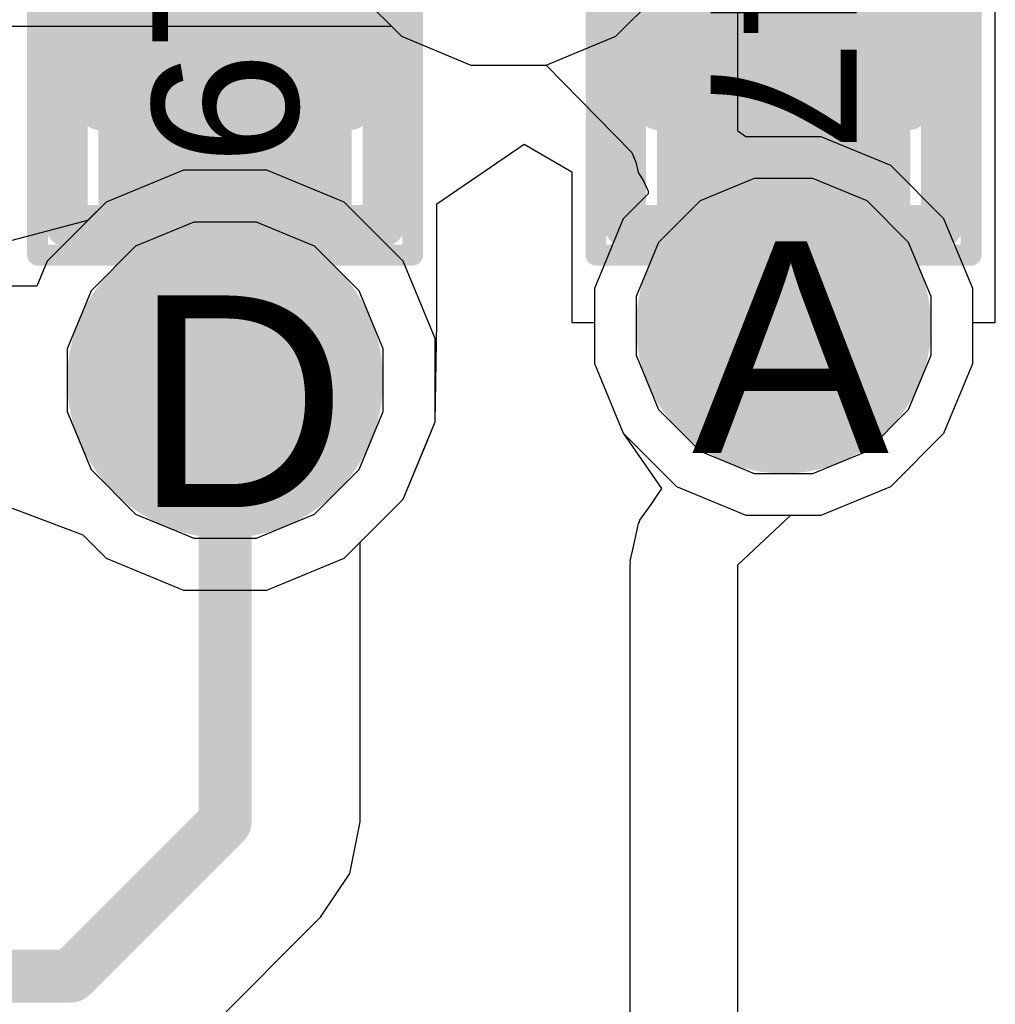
# Model space of a CAD drawing. Header units: inches. Extents: x -6 to 11.2, y -2.2 to 8.3.
# Tile 140 of 256: x 2.1585 to 2.2507, y 0.815 to 0.9081. Entities that reach past the tile are written whole.
import ezdxf

# ---------------------------------------------------------------- set-up
doc = ezdxf.new("R2010")
doc.units = ezdxf.units.IN
doc.header["$MEASUREMENT"] = 0
for name, color, linetype in [('Drill Drawing', 1, 'Continuous'), ('Layer  6- Inner', 156, 'Continuous'), ('Layer 1- Top', 1, 'Continuous'), ('Layer 2- GND', 16, 'Continuous'), ('Layer 3- Inner', 16, 'Continuous'), ('Layer 4- Inner', 76, 'Continuous'), ('Layer 5- Inner', 90, 'Continuous'), ('Layer 7- PWR', 76, 'Continuous'), ('Layer 8- Bottom', 5, 'Continuous'), ('Top Comp Body -Top13)-Comp Body -Bot14)', 56, 'Continuous'), ('Top Comp Outline -Top11)-Comp Outline -Bot12)', 56, 'Continuous'), ('Top Courtyard -Top15)-Courtyard -Bot16)', 56, 'Continuous'), ('Top Overlay', 2, 'Continuous'), ('Top Paste', 8, 'Continuous'), ('Top Solder', 216, 'Continuous'), ('Via Holes', 16, 'Continuous')]:
    doc.layers.add(name, color=color, linetype=linetype)
doc.styles.add('Arial', font='txt', dxfattribs={"height": 0.2})

# ---------------------------------------------------------------- blocks, each defined once
blk = doc.blocks.new('L15002_035_3')
at = {"layer": 'Layer 1- Top'}
for points in [[(-0.031791, 0.01), (-0.006791, 0.01), (-0.006791, -0.01), (-0.031791, -0.01)], [(0.006791, 0.01), (0.031791, 0.01), (0.031791, -0.01), (0.006791, -0.01)]]:
    blk.add_hatch(color=7, dxfattribs=at).paths.add_polyline_path(points)
at = {"layer": 'Top Paste'}
for points in [[(-0.031791, 0.01), (-0.006791, 0.01), (-0.006791, -0.01), (-0.031791, -0.01)], [(0.006791, 0.01), (0.031791, 0.01), (0.031791, -0.01), (0.006791, -0.01)]]:
    blk.add_hatch(color=8, dxfattribs=at).paths.add_polyline_path(points)
at = {"layer": 'Top Solder'}
for points in [[(-0.03376, 0.011968), (-0.004823, 0.011968), (-0.004823, -0.011968), (-0.03376, -0.011968)], [(0.004823, 0.011968), (0.03376, 0.011968), (0.03376, -0.011968), (0.004823, -0.011968)]]:
    blk.add_hatch(color=216, dxfattribs=at).paths.add_polyline_path(points)
at = {"layer": 'Top Comp Body -Top13)-Comp Body -Bot14)'}
for points in [[(0.021653, 0.011811, 0.003937, 0.003937, 0), (-0.021653, 0.011811, 0.003937, 0.003937, 0)], [(-0.021653, -0.011811, 0.003937, 0.003937, 0), (-0.021653, 0.011811, 0.003937, 0.003937, 0)], [(0.021653, -0.011811, 0.003937, 0.003937, 0), (0.021653, 0.011811, 0.003937, 0.003937, 0)], [(0.021653, -0.011811, 0.003937, 0.003937, 0), (-0.021653, -0.011811, 0.003937, 0.003937, 0)]]:
    blk.add_lwpolyline(points, format="xyseb", dxfattribs=at)
for points in [[(-0.022638, 0.011811, 0.001969, 0.001969, 1), (-0.020669, 0.011811, 0.001969, 0.001969, 1)], [(-0.022638, 0.011811, 0.001969, 0.001969, 1), (-0.020669, 0.011811, 0.001969, 0.001969, 1)], [(0.020669, 0.011811, 0.001969, 0.001969, 1), (0.022638, 0.011811, 0.001969, 0.001969, 1)], [(0.020669, 0.011811, 0.001969, 0.001969, 1), (0.022638, 0.011811, 0.001969, 0.001969, 1)], [(-0.022638, -0.011811, 0.001969, 0.001969, 1), (-0.020669, -0.011811, 0.001969, 0.001969, 1)], [(-0.022638, -0.011811, 0.001969, 0.001969, 1), (-0.020669, -0.011811, 0.001969, 0.001969, 1)], [(0.020669, -0.011811, 0.001969, 0.001969, 1), (0.022638, -0.011811, 0.001969, 0.001969, 1)], [(0.020669, -0.011811, 0.001969, 0.001969, 1), (0.022638, -0.011811, 0.001969, 0.001969, 1)]]:
    blk.add_lwpolyline(points, format="xyseb", close=True, dxfattribs=at)
at = {"layer": 'Top Comp Outline -Top11)-Comp Outline -Bot12)'}
for points in [[(-0.032677, -0.014961, 0.003937, 0.003937, 0), (-0.032677, 0.014961, 0.003937, 0.003937, 0)], [(0.032677, 0.014961, 0.003937, 0.003937, 0), (-0.032677, 0.014961, 0.003937, 0.003937, 0)], [(0.032677, -0.014961, 0.003937, 0.003937, 0), (0.032677, 0.014961, 0.003937, 0.003937, 0)], [(0.032677, -0.014961, 0.003937, 0.003937, 0), (-0.032677, -0.014961, 0.003937, 0.003937, 0)]]:
    blk.add_lwpolyline(points, format="xyseb", dxfattribs=at)
for points in [[(-0.033661, 0.014961, 0.001969, 0.001969, 1), (-0.031693, 0.014961, 0.001969, 0.001969, 1)], [(-0.033661, 0.014961, 0.001969, 0.001969, 1), (-0.031693, 0.014961, 0.001969, 0.001969, 1)], [(0.031693, 0.014961, 0.001969, 0.001969, 1), (0.033661, 0.014961, 0.001969, 0.001969, 1)], [(0.031693, 0.014961, 0.001969, 0.001969, 1), (0.033661, 0.014961, 0.001969, 0.001969, 1)], [(-0.033661, -0.014961, 0.001969, 0.001969, 1), (-0.031693, -0.014961, 0.001969, 0.001969, 1)], [(-0.033661, -0.014961, 0.001969, 0.001969, 1), (-0.031693, -0.014961, 0.001969, 0.001969, 1)], [(0.031693, -0.014961, 0.001969, 0.001969, 1), (0.033661, -0.014961, 0.001969, 0.001969, 1)], [(0.031693, -0.014961, 0.001969, 0.001969, 1), (0.033661, -0.014961, 0.001969, 0.001969, 1)]]:
    blk.add_lwpolyline(points, format="xyseb", close=True, dxfattribs=at)
at = {"layer": 'Top Courtyard -Top15)-Courtyard -Bot16)'}
for points in [[(-0.035433, -0.017716, 0.001969, 0.001969, 0), (-0.035433, 0.017716, 0.001969, 0.001969, 0)], [(0.035433, 0.017716, 0.001969, 0.001969, 0), (-0.035433, 0.017716, 0.001969, 0.001969, 0)], [(0.035433, -0.017716, 0.001969, 0.001969, 0), (0.035433, 0.017716, 0.001969, 0.001969, 0)], [(0, -0.011811, 0.003937, 0.003937, 0), (0, 0.011811, 0.003937, 0.003937, 0)], [(0.011811, 0, 0.003937, 0.003937, 0), (-0.011811, 0, 0.003937, 0.003937, 0)], [(0.035433, -0.017716, 0.001969, 0.001969, 0), (-0.035433, -0.017716, 0.001969, 0.001969, 0)]]:
    blk.add_lwpolyline(points, format="xyseb", dxfattribs=at)
for points in [[(-0.035925, 0.017716, 0.000984, 0.000984, 1), (-0.034941, 0.017716, 0.000984, 0.000984, 1)], [(-0.035925, 0.017716, 0.000984, 0.000984, 1), (-0.034941, 0.017716, 0.000984, 0.000984, 1)], [(0.034941, 0.017716, 0.000984, 0.000984, 1), (0.035925, 0.017716, 0.000984, 0.000984, 1)], [(0.034941, 0.017716, 0.000984, 0.000984, 1), (0.035925, 0.017716, 0.000984, 0.000984, 1)], [(-0.000984, 0.011811, 0.001969, 0.001969, 1), (0.000984, 0.011811, 0.001969, 0.001969, 1)], [(-0.012795, 0, 0.001969, 0.001969, 1), (-0.010827, 0, 0.001969, 0.001969, 1)], [(0.010827, 0, 0.001969, 0.001969, 1), (0.012795, 0, 0.001969, 0.001969, 1)], [(-0.000984, -0.011811, 0.001969, 0.001969, 1), (0.000984, -0.011811, 0.001969, 0.001969, 1)], [(-0.035925, -0.017716, 0.000984, 0.000984, 1), (-0.034941, -0.017716, 0.000984, 0.000984, 1)], [(-0.035925, -0.017716, 0.000984, 0.000984, 1), (-0.034941, -0.017716, 0.000984, 0.000984, 1)], [(0.034941, -0.017716, 0.000984, 0.000984, 1), (0.035925, -0.017716, 0.000984, 0.000984, 1)], [(0.034941, -0.017716, 0.000984, 0.000984, 1), (0.035925, -0.017716, 0.000984, 0.000984, 1)]]:
    blk.add_lwpolyline(points, format="xyseb", close=True, dxfattribs=at)
at = {"layer": 'Top Overlay'}
for points in [[(0.019882, 0.016142, 0.003937, 0.003937, 0), (-0.018701, 0.016142, 0.003937, 0.003937, 0)], [(0.019882, -0.016142, 0.003937, 0.003937, 0), (-0.018701, -0.016142, 0.003937, 0.003937, 0)]]:
    blk.add_lwpolyline(points, format="xyseb", dxfattribs=at)
for points in [[(-0.019685, 0.016142, 0.001969, 0.001969, 1), (-0.017717, 0.016142, 0.001969, 0.001969, 1)], [(0.018898, 0.016142, 0.001969, 0.001969, 1), (0.020866, 0.016142, 0.001969, 0.001969, 1)], [(-0.019685, -0.016142, 0.001969, 0.001969, 1), (-0.017717, -0.016142, 0.001969, 0.001969, 1)], [(0.018898, -0.016142, 0.001969, 0.001969, 1), (0.020866, -0.016142, 0.001969, 0.001969, 1)]]:
    blk.add_lwpolyline(points, format="xyseb", close=True, dxfattribs=at)
at = {"layer": 'Top Comp Outline -Top11)-Comp Outline -Bot12)', "style": 'Arial'}
blk.add_text('R1047', height=0.0137795, dxfattribs=at).set_placement((-0.030994, -0.006888))
blk = doc.blocks.new('L15002_035_266')
at = {"layer": 'Layer 1- Top'}
for points in [[(-0.031791, 0.01), (-0.006791, 0.01), (-0.006791, -0.01), (-0.031791, -0.01)], [(0.006791, 0.01), (0.031791, 0.01), (0.031791, -0.01), (0.006791, -0.01)]]:
    blk.add_hatch(color=7, dxfattribs=at).paths.add_polyline_path(points)
at = {"layer": 'Top Paste'}
for points in [[(-0.031791, 0.01), (-0.006791, 0.01), (-0.006791, -0.01), (-0.031791, -0.01)], [(0.006791, 0.01), (0.031791, 0.01), (0.031791, -0.01), (0.006791, -0.01)]]:
    blk.add_hatch(color=8, dxfattribs=at).paths.add_polyline_path(points)
at = {"layer": 'Top Solder'}
for points in [[(-0.03376, 0.011968), (-0.004823, 0.011968), (-0.004823, -0.011968), (-0.03376, -0.011968)], [(0.004823, 0.011968), (0.03376, 0.011968), (0.03376, -0.011968), (0.004823, -0.011968)]]:
    blk.add_hatch(color=216, dxfattribs=at).paths.add_polyline_path(points)
at = {"layer": 'Top Comp Body -Top13)-Comp Body -Bot14)'}
for points in [[(-0.021653, -0.011811, 0.003937, 0.003937, 0), (-0.021653, 0.011811, 0.003937, 0.003937, 0)], [(0.021653, 0.011811, 0.003937, 0.003937, 0), (-0.021653, 0.011811, 0.003937, 0.003937, 0)], [(0.021653, -0.011811, 0.003937, 0.003937, 0), (0.021653, 0.011811, 0.003937, 0.003937, 0)], [(0.021653, -0.011811, 0.003937, 0.003937, 0), (-0.021653, -0.011811, 0.003937, 0.003937, 0)]]:
    blk.add_lwpolyline(points, format="xyseb", dxfattribs=at)
for points in [[(-0.022638, 0.011811, 0.001969, 0.001969, 1), (-0.020669, 0.011811, 0.001969, 0.001969, 1)], [(-0.022638, 0.011811, 0.001969, 0.001969, 1), (-0.020669, 0.011811, 0.001969, 0.001969, 1)], [(0.020669, 0.011811, 0.001969, 0.001969, 1), (0.022638, 0.011811, 0.001969, 0.001969, 1)], [(0.020669, 0.011811, 0.001969, 0.001969, 1), (0.022638, 0.011811, 0.001969, 0.001969, 1)], [(-0.022638, -0.011811, 0.001969, 0.001969, 1), (-0.020669, -0.011811, 0.001969, 0.001969, 1)], [(-0.022638, -0.011811, 0.001969, 0.001969, 1), (-0.020669, -0.011811, 0.001969, 0.001969, 1)], [(0.020669, -0.011811, 0.001969, 0.001969, 1), (0.022638, -0.011811, 0.001969, 0.001969, 1)], [(0.020669, -0.011811, 0.001969, 0.001969, 1), (0.022638, -0.011811, 0.001969, 0.001969, 1)]]:
    blk.add_lwpolyline(points, format="xyseb", close=True, dxfattribs=at)
at = {"layer": 'Top Comp Outline -Top11)-Comp Outline -Bot12)'}
for points in [[(0.032677, 0.014961, 0.003937, 0.003937, 0), (-0.032677, 0.014961, 0.003937, 0.003937, 0)], [(-0.032677, -0.014961, 0.003937, 0.003937, 0), (-0.032677, 0.014961, 0.003937, 0.003937, 0)], [(0.032677, -0.014961, 0.003937, 0.003937, 0), (0.032677, 0.014961, 0.003937, 0.003937, 0)], [(0.032677, -0.014961, 0.003937, 0.003937, 0), (-0.032677, -0.014961, 0.003937, 0.003937, 0)]]:
    blk.add_lwpolyline(points, format="xyseb", dxfattribs=at)
for points in [[(-0.033661, 0.014961, 0.001969, 0.001969, 1), (-0.031693, 0.014961, 0.001969, 0.001969, 1)], [(-0.033661, 0.014961, 0.001969, 0.001969, 1), (-0.031693, 0.014961, 0.001969, 0.001969, 1)], [(0.031693, 0.014961, 0.001969, 0.001969, 1), (0.033661, 0.014961, 0.001969, 0.001969, 1)], [(0.031693, 0.014961, 0.001969, 0.001969, 1), (0.033661, 0.014961, 0.001969, 0.001969, 1)], [(-0.033661, -0.014961, 0.001969, 0.001969, 1), (-0.031693, -0.014961, 0.001969, 0.001969, 1)], [(-0.033661, -0.014961, 0.001969, 0.001969, 1), (-0.031693, -0.014961, 0.001969, 0.001969, 1)], [(0.031693, -0.014961, 0.001969, 0.001969, 1), (0.033661, -0.014961, 0.001969, 0.001969, 1)], [(0.031693, -0.014961, 0.001969, 0.001969, 1), (0.033661, -0.014961, 0.001969, 0.001969, 1)]]:
    blk.add_lwpolyline(points, format="xyseb", close=True, dxfattribs=at)
at = {"layer": 'Top Courtyard -Top15)-Courtyard -Bot16)'}
for points in [[(0.035433, 0.017716, 0.001969, 0.001969, 0), (-0.035433, 0.017716, 0.001969, 0.001969, 0)], [(-0.035433, -0.017716, 0.001969, 0.001969, 0), (-0.035433, 0.017716, 0.001969, 0.001969, 0)], [(0.035433, -0.017716, 0.001969, 0.001969, 0), (0.035433, 0.017716, 0.001969, 0.001969, 0)], [(0, -0.011811, 0.003937, 0.003937, 0), (0, 0.011811, 0.003937, 0.003937, 0)], [(0.011811, 0, 0.003937, 0.003937, 0), (-0.011811, 0, 0.003937, 0.003937, 0)], [(0.035433, -0.017716, 0.001969, 0.001969, 0), (-0.035433, -0.017716, 0.001969, 0.001969, 0)]]:
    blk.add_lwpolyline(points, format="xyseb", dxfattribs=at)
for points in [[(-0.035925, 0.017716, 0.000984, 0.000984, 1), (-0.034941, 0.017716, 0.000984, 0.000984, 1)], [(-0.035925, 0.017716, 0.000984, 0.000984, 1), (-0.034941, 0.017716, 0.000984, 0.000984, 1)], [(0.034941, 0.017716, 0.000984, 0.000984, 1), (0.035925, 0.017716, 0.000984, 0.000984, 1)], [(0.034941, 0.017716, 0.000984, 0.000984, 1), (0.035925, 0.017716, 0.000984, 0.000984, 1)], [(-0.000984, 0.011811, 0.001969, 0.001969, 1), (0.000984, 0.011811, 0.001969, 0.001969, 1)], [(-0.012795, 0, 0.001969, 0.001969, 1), (-0.010827, 0, 0.001969, 0.001969, 1)], [(0.010827, 0, 0.001969, 0.001969, 1), (0.012795, 0, 0.001969, 0.001969, 1)], [(-0.000984, -0.011811, 0.001969, 0.001969, 1), (0.000984, -0.011811, 0.001969, 0.001969, 1)], [(-0.035925, -0.017716, 0.000984, 0.000984, 1), (-0.034941, -0.017716, 0.000984, 0.000984, 1)], [(-0.035925, -0.017716, 0.000984, 0.000984, 1), (-0.034941, -0.017716, 0.000984, 0.000984, 1)], [(0.034941, -0.017716, 0.000984, 0.000984, 1), (0.035925, -0.017716, 0.000984, 0.000984, 1)], [(0.034941, -0.017716, 0.000984, 0.000984, 1), (0.035925, -0.017716, 0.000984, 0.000984, 1)]]:
    blk.add_lwpolyline(points, format="xyseb", close=True, dxfattribs=at)
at = {"layer": 'Top Overlay'}
for points in [[(0.019882, 0.016142, 0.003937, 0.003937, 0), (-0.018701, 0.016142, 0.003937, 0.003937, 0)], [(0.019882, -0.016142, 0.003937, 0.003937, 0), (-0.018701, -0.016142, 0.003937, 0.003937, 0)]]:
    blk.add_lwpolyline(points, format="xyseb", dxfattribs=at)
for points in [[(-0.019685, 0.016142, 0.001969, 0.001969, 1), (-0.017717, 0.016142, 0.001969, 0.001969, 1)], [(0.018898, 0.016142, 0.001969, 0.001969, 1), (0.020866, 0.016142, 0.001969, 0.001969, 1)], [(-0.019685, -0.016142, 0.001969, 0.001969, 1), (-0.017717, -0.016142, 0.001969, 0.001969, 1)], [(0.018898, -0.016142, 0.001969, 0.001969, 1), (0.020866, -0.016142, 0.001969, 0.001969, 1)]]:
    blk.add_lwpolyline(points, format="xyseb", close=True, dxfattribs=at)
at = {"layer": 'Top Comp Outline -Top11)-Comp Outline -Bot12)', "style": 'Arial'}
blk.add_text('R1019', height=0.0137795, dxfattribs=at).set_placement((-0.029846, -0.006887))

msp = doc.modelspace()

# ---------------------------------------------------------------- hatches: boundary and pattern name
at = {"layer": 'Layer  6- Inner'}
h = msp.add_hatch(color=7, dxfattribs=at)
edge = h.paths.add_edge_path()
edge.add_arc((2.230709, 0.879134), 0.007874, 0, 360)
h = msp.add_hatch(color=7, dxfattribs=at)
edge = h.paths.add_edge_path()
edge.add_arc((2.177953, 0.874016), 0.009843, 0, 360)
at = {"layer": 'Layer 1- Top'}
h = msp.add_hatch(color=7, dxfattribs=at)
edge = h.paths.add_edge_path()
edge.add_arc((2.230709, 0.879134), 0.007874, 0, 360)
h = msp.add_hatch(color=7, dxfattribs=at)
edge = h.paths.add_edge_path()
edge.add_arc((2.177953, 0.874016), 0.009843, 0, 360)
at = {"layer": 'Layer 2- GND'}
h = msp.add_hatch(color=7, dxfattribs=at)
edge = h.paths.add_edge_path()
edge.add_arc((2.230709, 0.879134), 0.013937, 0, 360)
h = msp.add_hatch(color=7, dxfattribs=at)
edge = h.paths.add_edge_path()
edge.add_arc((2.177953, 0.874016), 0.014921, 0, 360)
at = {"layer": 'Layer 7- PWR'}
h = msp.add_hatch(color=7, dxfattribs=at)
edge = h.paths.add_edge_path()
edge.add_arc((2.177953, 0.874016), 0.014921, 0, 360)
at = {"layer": 'Layer 8- Bottom'}
h = msp.add_hatch(color=7, dxfattribs=at)
edge = h.paths.add_edge_path()
edge.add_arc((2.230709, 0.879134), 0.007874, 0, 360)
h = msp.add_hatch(color=7, dxfattribs=at)
edge = h.paths.add_edge_path()
edge.add_arc((2.177953, 0.874016), 0.009843, 0, 360)
at = {"layer": 'Via Holes'}
h = msp.add_hatch(color=7, dxfattribs=at)
edge = h.paths.add_edge_path()
edge.add_arc((2.230709, 0.879134), 0.003937, 0, 360)
h = msp.add_hatch(color=7, dxfattribs=at)
edge = h.paths.add_edge_path()
edge.add_arc((2.177953, 0.874016), 0.004921, 0, 360)

# ---------------------------------------------------------------- linework, layer by layer
at = {"layer": 'Layer  6- Inner'}
for p, q in [((2.214849, 0.906501), (2.219877, 0.911529)), ((1.949257, 0.907443), (2.193657, 0.907443)), ((2.193657, 0.907443), (2.1946, 0.906501)), ((2.1946, 0.906501), (2.201169, 0.903779)), ((2.20828, 0.903779), (2.214849, 0.906501)), ((2.201169, 0.903779), (2.20828, 0.903779)), ((2.174006, 0.893858), (2.166713, 0.890837)), ((2.1819, 0.893858), (2.174006, 0.893858)), ((2.189193, 0.890837), (2.1819, 0.893858)), ((2.166713, 0.890837), (2.161131, 0.885256)), ((2.194774, 0.885256), (2.189193, 0.890837)), ((2.161131, 0.885256), (2.160153, 0.882893)), ((2.197795, 0.877963), (2.194774, 0.885256)), ((2.160153, 0.882893), (2.154741, 0.882893)), ((2.197795, 0.870069), (2.197795, 0.877963)), ((2.194774, 0.862776), (2.197795, 0.870069)), ((2.190698, 0.858699), (2.194774, 0.862776)), ((2.190698, 0.832283), (2.190698, 0.858699)), ((2.189728, 0.827406), (2.190698, 0.832283)), ((2.186965, 0.823272), (2.189728, 0.827406)), ((2.172398, 0.808705), (2.186965, 0.823272))]:
    msp.add_line(p, q, dxfattribs=at)
for points in [[(2.177953, 0.874016, 0.005, 0.005, 0), (2.17874, 0.874803, 0.005, 0.005, 0)], [(2.177953, 0.832283, 0.005, 0.005, 0), (2.177953, 0.874016, 0.005, 0.005, 0)], [(2.163386, 0.817716, 0.005, 0.005, 0), (2.177953, 0.832283, 0.005, 0.005, 0)], [(1.700394, 0.817716, 0.005, 0.005, 0), (2.163386, 0.817716, 0.005, 0.005, 0)]]:
    msp.add_lwpolyline(points, format="xyseb", dxfattribs=at)
for points in [[(2.17749, 0.874803, 0.0025, 0.0025, 1), (2.17999, 0.874803, 0.0025, 0.0025, 1)], [(2.176703, 0.874016, 0.0025, 0.0025, 1), (2.179203, 0.874016, 0.0025, 0.0025, 1)], [(2.176703, 0.874016, 0.0025, 0.0025, 1), (2.179203, 0.874016, 0.0025, 0.0025, 1)], [(2.176703, 0.832283, 0.0025, 0.0025, 1), (2.179203, 0.832283, 0.0025, 0.0025, 1)], [(2.176703, 0.832283, 0.0025, 0.0025, 1), (2.179203, 0.832283, 0.0025, 0.0025, 1)], [(2.162136, 0.817716, 0.0025, 0.0025, 1), (2.164636, 0.817716, 0.0025, 0.0025, 1)], [(2.162136, 0.817716, 0.0025, 0.0025, 1), (2.164636, 0.817716, 0.0025, 0.0025, 1)]]:
    msp.add_lwpolyline(points, format="xyseb", close=True, dxfattribs=at)
at = {"layer": 'Layer 1- Top'}
for p, q in [((2.250709, 0.879468), (2.250709, 0.918051)), ((2.197953, 0.890684), (2.206209, 0.896307)), ((2.206209, 0.896307), (2.210709, 0.893697)), ((2.210709, 0.893697), (2.210709, 0.879468)), ((2.197953, 0.879469), (2.197953, 0.890684)), ((2.197795, 0.870069), (2.197953, 0.879469)), ((2.197953, 0.879469), (2.197953, 0.879469)), ((2.210709, 0.879468), (2.212835, 0.879468)), ((2.212835, 0.879468), (2.212835, 0.875579)), ((2.248583, 0.875579), (2.248583, 0.879468)), ((2.248583, 0.879468), (2.250709, 0.879468)), ((2.212835, 0.875579), (2.215556, 0.869009)), ((2.245862, 0.869009), (2.248583, 0.875579)), ((2.196966, 0.868066), (2.197795, 0.870069)), ((2.215556, 0.869009), (2.220584, 0.863981)), ((2.240833, 0.863981), (2.245862, 0.869009)), ((2.194774, 0.862776), (2.196966, 0.868066)), ((2.220584, 0.863981), (2.227153, 0.86126)), ((2.234264, 0.86126), (2.240833, 0.863981)), ((2.189193, 0.857194), (2.194774, 0.862776)), ((2.157843, 0.861908), (2.164499, 0.859408)), ((2.227153, 0.86126), (2.234264, 0.86126)), ((2.164499, 0.859408), (2.166713, 0.857194)), ((2.166713, 0.857194), (2.174006, 0.854173)), ((2.1819, 0.854173), (2.189193, 0.857194)), ((2.174006, 0.854173), (2.1819, 0.854173))]:
    msp.add_line(p, q, dxfattribs=at)
for points in [[(2.230709, 0.879134, 0.01, 0.01, 0), (2.230709, 0.901968, 0.01, 0.01, 0)], [(2.177953, 0.876378, 0.005, 0.005, 0), (2.177953, 0.901969, 0.005, 0.005, 0)], [(2.177559, 0.875984, 0.005, 0.005, 0), (2.177953, 0.876378, 0.005, 0.005, 0)]]:
    msp.add_lwpolyline(points, format="xyseb", dxfattribs=at)
for points in [[(2.228209, 0.901968, 0.005, 0.005, 1), (2.233209, 0.901968, 0.005, 0.005, 1)], [(2.176703, 0.901969, 0.0025, 0.0025, 1), (2.179203, 0.901969, 0.0025, 0.0025, 1)], [(2.228209, 0.879134, 0.005, 0.005, 1), (2.233209, 0.879134, 0.005, 0.005, 1)], [(2.176309, 0.875984, 0.0025, 0.0025, 1), (2.178809, 0.875984, 0.0025, 0.0025, 1)], [(2.176703, 0.876378, 0.0025, 0.0025, 1), (2.179203, 0.876378, 0.0025, 0.0025, 1)], [(2.176703, 0.876378, 0.0025, 0.0025, 1), (2.179203, 0.876378, 0.0025, 0.0025, 1)]]:
    msp.add_lwpolyline(points, format="xyseb", close=True, dxfattribs=at)
at = {"layer": 'Layer 3- Inner'}
for p, q in [((2.227937, 0.893071), (2.222814, 0.890949)), ((2.233481, 0.893071), (2.227937, 0.893071)), ((2.238603, 0.890949), (2.233481, 0.893071)), ((2.222814, 0.890949), (2.218894, 0.887029)), ((2.242524, 0.887029), (2.238603, 0.890949)), ((2.174985, 0.888937), (2.169501, 0.886665)), ((2.180921, 0.888937), (2.174985, 0.888937)), ((2.186405, 0.886665), (2.180921, 0.888937)), ((2.169501, 0.886665), (2.165303, 0.882468)), ((2.190602, 0.882468), (2.186405, 0.886665)), ((2.218894, 0.887029), (2.216772, 0.881906)), ((2.244646, 0.881906), (2.242524, 0.887029)), ((2.165303, 0.882468), (2.163032, 0.876984)), ((2.192874, 0.876984), (2.190602, 0.882468)), ((2.216772, 0.881906), (2.216772, 0.876362)), ((2.244646, 0.876362), (2.244646, 0.881906)), ((2.163032, 0.876984), (2.163032, 0.871048)), ((2.192874, 0.871048), (2.192874, 0.876984)), ((2.216772, 0.876362), (2.218894, 0.871239)), ((2.242524, 0.871239), (2.244646, 0.876362)), ((2.163032, 0.871048), (2.165303, 0.865564)), ((2.190602, 0.865564), (2.192874, 0.871048)), ((2.218894, 0.871239), (2.222814, 0.867319)), ((2.238603, 0.867319), (2.242524, 0.871239)), ((2.222814, 0.867319), (2.227937, 0.865197)), ((2.233481, 0.865197), (2.238603, 0.867319)), ((2.165303, 0.865564), (2.169501, 0.861366)), ((2.186405, 0.861366), (2.190602, 0.865564)), ((2.227937, 0.865197), (2.233481, 0.865197)), ((2.169501, 0.861366), (2.174985, 0.859094)), ((2.180921, 0.859094), (2.186405, 0.861366)), ((2.174985, 0.859094), (2.180921, 0.859094))]:
    msp.add_line(p, q, dxfattribs=at)
at = {"layer": 'Layer 4- Inner'}
for p, q in [((2.227937, 0.893071), (2.222814, 0.890949)), ((2.233481, 0.893071), (2.227937, 0.893071)), ((2.238603, 0.890949), (2.233481, 0.893071)), ((2.222814, 0.890949), (2.218894, 0.887029)), ((2.242524, 0.887029), (2.238603, 0.890949)), ((2.174985, 0.888937), (2.169501, 0.886665)), ((2.180921, 0.888937), (2.174985, 0.888937)), ((2.186405, 0.886665), (2.180921, 0.888937)), ((2.169501, 0.886665), (2.165303, 0.882468)), ((2.190602, 0.882468), (2.186405, 0.886665)), ((2.218894, 0.887029), (2.216772, 0.881906)), ((2.244646, 0.881906), (2.242524, 0.887029)), ((2.165303, 0.882468), (2.163032, 0.876984)), ((2.192874, 0.876984), (2.190602, 0.882468)), ((2.216772, 0.881906), (2.216772, 0.876362)), ((2.244646, 0.876362), (2.244646, 0.881906)), ((2.163032, 0.876984), (2.163032, 0.871048)), ((2.192874, 0.871048), (2.192874, 0.876984)), ((2.216772, 0.876362), (2.218894, 0.871239)), ((2.242524, 0.871239), (2.244646, 0.876362)), ((2.163032, 0.871048), (2.165303, 0.865564)), ((2.190602, 0.865564), (2.192874, 0.871048)), ((2.218894, 0.871239), (2.222814, 0.867319)), ((2.238603, 0.867319), (2.242524, 0.871239)), ((2.222814, 0.867319), (2.227937, 0.865197)), ((2.233481, 0.865197), (2.238603, 0.867319)), ((2.165303, 0.865564), (2.169501, 0.861366)), ((2.186405, 0.861366), (2.190602, 0.865564)), ((2.227937, 0.865197), (2.233481, 0.865197)), ((2.169501, 0.861366), (2.174985, 0.859094)), ((2.180921, 0.859094), (2.186405, 0.861366)), ((2.174985, 0.859094), (2.180921, 0.859094))]:
    msp.add_line(p, q, dxfattribs=at)
at = {"layer": 'Layer 5- Inner'}
for p, q in [((2.189572, 0.911529), (2.1946, 0.906501)), ((2.214849, 0.906501), (2.219877, 0.911529)), ((2.1946, 0.906501), (2.201169, 0.903779)), ((2.20828, 0.903779), (2.214849, 0.906501)), ((2.201169, 0.903779), (2.20828, 0.903779)), ((2.227937, 0.893071), (2.222814, 0.890949)), ((2.233481, 0.893071), (2.227937, 0.893071)), ((2.238603, 0.890949), (2.233481, 0.893071)), ((2.222814, 0.890949), (2.218894, 0.887029)), ((2.242524, 0.887029), (2.238603, 0.890949)), ((2.174985, 0.888937), (2.169501, 0.886665)), ((2.180921, 0.888937), (2.174985, 0.888937)), ((2.186405, 0.886665), (2.180921, 0.888937)), ((2.169501, 0.886665), (2.165303, 0.882468)), ((2.190602, 0.882468), (2.186405, 0.886665)), ((2.218894, 0.887029), (2.216772, 0.881906)), ((2.244646, 0.881906), (2.242524, 0.887029)), ((2.165303, 0.882468), (2.163032, 0.876984)), ((2.192874, 0.876984), (2.190602, 0.882468)), ((2.216772, 0.881906), (2.216772, 0.876362)), ((2.244646, 0.876362), (2.244646, 0.881906)), ((2.163032, 0.876984), (2.163032, 0.871048)), ((2.192874, 0.871048), (2.192874, 0.876984)), ((2.216772, 0.876362), (2.218894, 0.871239)), ((2.242524, 0.871239), (2.244646, 0.876362)), ((2.163032, 0.871048), (2.165303, 0.865564)), ((2.190602, 0.865564), (2.192874, 0.871048)), ((2.218894, 0.871239), (2.222814, 0.867319)), ((2.238603, 0.867319), (2.242524, 0.871239)), ((2.222814, 0.867319), (2.227937, 0.865197)), ((2.233481, 0.865197), (2.238603, 0.867319)), ((2.165303, 0.865564), (2.169501, 0.861366)), ((2.186405, 0.861366), (2.190602, 0.865564)), ((2.227937, 0.865197), (2.233481, 0.865197)), ((2.169501, 0.861366), (2.174985, 0.859094)), ((2.180921, 0.859094), (2.186405, 0.861366)), ((2.174985, 0.859094), (2.180921, 0.859094))]:
    msp.add_line(p, q, dxfattribs=at)
at = {"layer": 'Layer 8- Bottom'}
for p, q in [((2.226378, 0.897526), (2.226378, 1.079134)), ((2.189572, 0.911529), (2.1946, 0.906501)), ((2.1946, 0.906501), (2.201169, 0.903779)), ((2.201169, 0.903779), (2.20828, 0.903779)), ((2.20828, 0.903779), (2.216378, 0.895536)), ((2.227153, 0.897008), (2.226378, 0.897526)), ((2.234264, 0.897008), (2.227153, 0.897008)), ((2.240833, 0.894287), (2.234264, 0.897008)), ((2.216378, 0.895536), (2.216762, 0.894609)), ((2.216762, 0.894609), (2.216958, 0.893624)), ((2.245862, 0.889259), (2.240833, 0.894287)), ((2.174006, 0.893858), (2.166713, 0.890837)), ((2.1819, 0.893858), (2.174006, 0.893858)), ((2.189193, 0.890837), (2.1819, 0.893858)), ((2.216958, 0.893624), (2.217516, 0.892789)), ((2.217516, 0.892789), (2.217901, 0.891861)), ((2.217901, 0.891604), (2.215556, 0.889259)), ((2.217901, 0.891861), (2.217901, 0.891604)), ((2.166713, 0.890837), (2.16496, 0.889085)), ((2.194774, 0.885256), (2.189193, 0.890837)), ((2.16496, 0.889085), (2.156724, 0.886911)), ((2.215556, 0.889259), (2.212835, 0.882689)), ((2.248583, 0.882689), (2.245862, 0.889259)), ((2.197795, 0.877963), (2.194774, 0.885256)), ((2.212835, 0.882689), (2.212835, 0.875579)), ((2.248583, 0.875579), (2.248583, 0.882689)), ((2.197795, 0.870069), (2.197795, 0.877963)), ((2.212835, 0.875579), (2.215556, 0.869009)), ((2.245862, 0.869009), (2.248583, 0.875579)), ((2.194774, 0.862776), (2.197795, 0.870069)), ((2.215556, 0.869009), (2.219168, 0.863791)), ((2.240833, 0.863981), (2.245862, 0.869009)), ((2.219168, 0.863791), (2.218155, 0.862274)), ((2.234264, 0.86126), (2.240833, 0.863981)), ((2.189193, 0.857194), (2.194774, 0.862776)), ((2.157843, 0.861908), (2.164499, 0.859408)), ((2.218155, 0.862274), (2.217093, 0.860793)), ((2.216958, 0.860483), (2.216603, 0.858695)), ((2.217054, 0.860626), (2.216958, 0.860483)), ((2.217093, 0.860793), (2.217054, 0.860626)), ((2.226378, 0.856581), (2.231378, 0.86126)), ((2.231378, 0.86126), (2.234264, 0.86126)), ((2.164499, 0.859408), (2.166713, 0.857194)), ((2.216603, 0.858695), (2.216188, 0.856919)), ((2.166713, 0.857194), (2.174006, 0.854173)), ((2.1819, 0.854173), (2.189193, 0.857194)), ((2.216216, 0.85675), (2.216182, 0.856581)), ((2.216188, 0.856919), (2.216216, 0.85675)), ((2.216182, 0.856581), (2.216182, 0.77559)), ((2.226378, 0.77559), (2.226378, 0.856581)), ((2.174006, 0.854173), (2.1819, 0.854173))]:
    msp.add_line(p, q, dxfattribs=at)

# ---------------------------------------------------------------- block references
at = {"rotation": 270}
for name, p in [('L15002_035_266', (2.177953, 0.92126)), ('L15002_035_3', (2.230709, 0.92126))]:
    msp.add_blockref(name, p, dxfattribs=at)

# ---------------------------------------------------------------- texts
at = {"layer": 'Drill Drawing', "style": 'Arial'}
for s, p in [('A', (2.222044, 0.867137)), ('D', (2.169288, 0.862019))]:
    msp.add_text(s, height=0.02, dxfattribs=at).set_placement(p)

doc.saveas('drawing.dxf')
